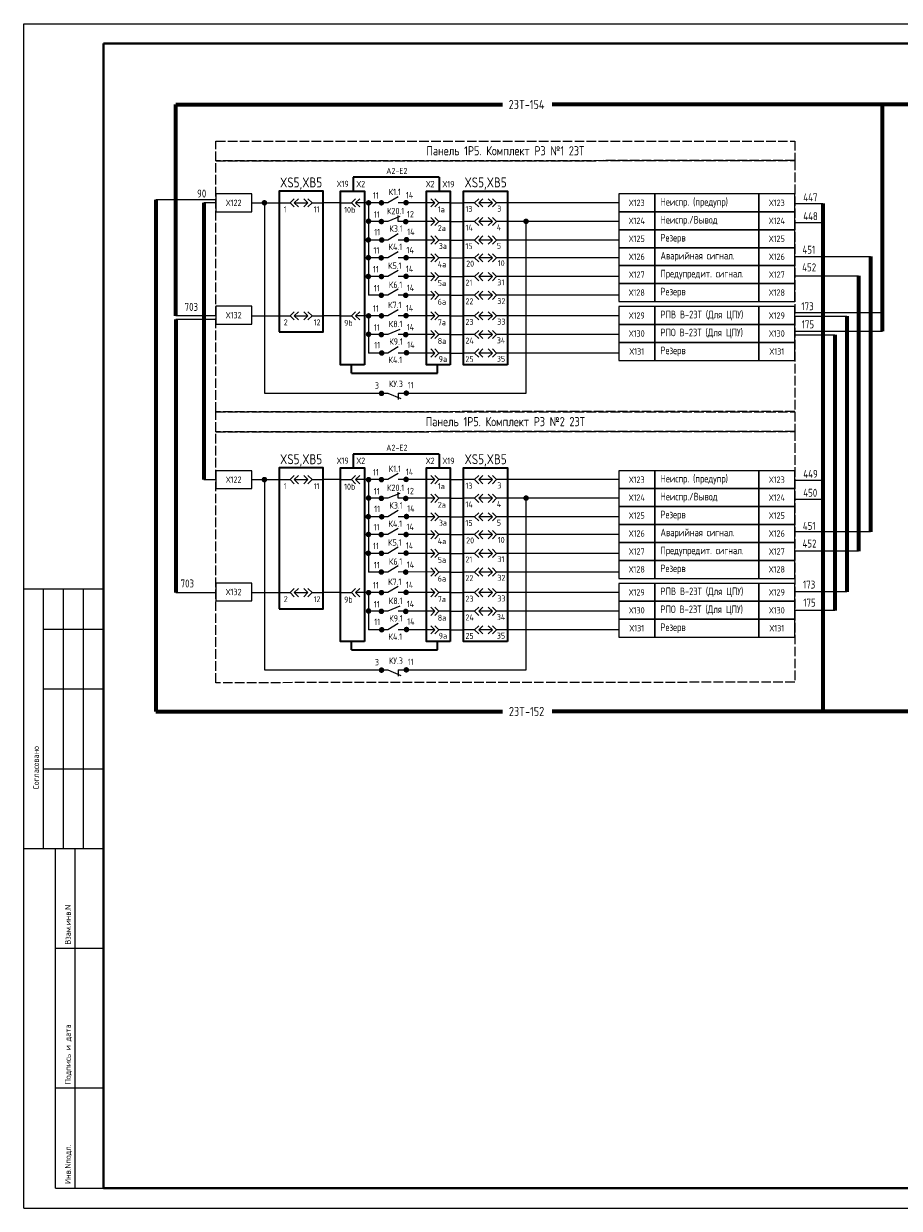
# Model space of a CAD drawing. Header units: millimetres. Extents: x 616 to 6196, y 2487 to 5711.
# Tile 33 of 46: x 3861 to 4081, y 3305 to 3602. Entities that reach past the tile are written whole.
import ezdxf
from ezdxf.enums import TextEntityAlignment as Align

# ---------------------------------------------------------------- set-up
doc = ezdxf.new("R2010")
doc.units = ezdxf.units.MM
doc.linetypes.add('ACAD_ISO02W100', pattern=[15, 12, -3])
doc.styles.add('SIMPLEX', font='GOST.ttf', dxfattribs={"height": 5})

msp = doc.modelspace()

# ---------------------------------------------------------------- hatches: boundary and pattern name
for points in [[(3922.19, 3557.48, 1), (3920.79, 3557.48, 1)], [(3948.3, 3557.47, 1), (3946.91, 3557.47, 1)], [(3951.53, 3557.48, 1), (3950.14, 3557.48, 1)], [(3957.71, 3557.52, 1), (3956.32, 3557.52, 1)], [(3948.3, 3552.86, 1), (3946.91, 3552.86, 1)], [(3951.51, 3552.78, 1), (3950.12, 3552.78, 1)], [(3957.63, 3552.76, 1), (3956.23, 3552.76, 1)], [(3987.81, 3552.84, 1), (3986.41, 3552.84, 1)], [(3948.24, 3548.18, 1), (3946.85, 3548.18, 1)], [(3951.6, 3548.16, 1), (3950.21, 3548.16, 1)], [(3957.82, 3548.22, 1), (3956.42, 3548.22, 1)], [(3948.27, 3543.72, 1), (3946.88, 3543.72, 1)], [(3951.48, 3543.68, 1), (3950.08, 3543.68, 1)], [(3957.72, 3543.71, 1), (3956.32, 3543.71, 1)], [(3948.24, 3539.01, 1), (3946.84, 3539.01, 1)], [(3951.53, 3538.99, 1), (3950.14, 3538.99, 1)], [(3957.71, 3539.04, 1), (3956.32, 3539.04, 1)], [(3951.51, 3534.29, 1), (3950.12, 3534.29, 1)], [(3957.63, 3534.28, 1), (3956.23, 3534.28, 1)], [(3948.3, 3529.13, 1), (3946.91, 3529.13, 1)], [(3951.53, 3529.14, 1), (3950.14, 3529.14, 1)], [(3957.71, 3529.19, 1), (3956.32, 3529.19, 1)], [(3948.3, 3524.52, 1), (3946.91, 3524.52, 1)], [(3951.51, 3524.44, 1), (3950.12, 3524.44, 1)], [(3957.63, 3524.43, 1), (3956.23, 3524.43, 1)], [(3951.6, 3519.82, 1), (3950.21, 3519.82, 1)], [(3957.82, 3519.88, 1), (3956.42, 3519.88, 1)], [(3951.56, 3509.7, 1), (3950.16, 3509.7, 1)], [(3957.77, 3509.76, 1), (3956.38, 3509.76, 1)], [(3922.19, 3488.07, 1), (3920.79, 3488.07, 1)], [(3948.3, 3488.06, 1), (3946.91, 3488.06, 1)], [(3951.53, 3488.07, 1), (3950.14, 3488.07, 1)], [(3957.71, 3488.12, 1), (3956.32, 3488.12, 1)], [(3948.3, 3483.45, 1), (3946.91, 3483.45, 1)], [(3951.51, 3483.37, 1), (3950.12, 3483.37, 1)], [(3957.63, 3483.35, 1), (3956.23, 3483.35, 1)], [(3987.81, 3483.44, 1), (3986.41, 3483.44, 1)], [(3948.24, 3478.78, 1), (3946.85, 3478.78, 1)], [(3951.6, 3478.75, 1), (3950.21, 3478.75, 1)], [(3957.82, 3478.81, 1), (3956.42, 3478.81, 1)], [(3948.27, 3474.32, 1), (3946.88, 3474.32, 1)], [(3951.48, 3474.28, 1), (3950.08, 3474.28, 1)], [(3957.72, 3474.3, 1), (3956.32, 3474.3, 1)], [(3948.24, 3469.61, 1), (3946.84, 3469.61, 1)], [(3951.53, 3469.59, 1), (3950.14, 3469.59, 1)], [(3957.71, 3469.64, 1), (3956.32, 3469.64, 1)], [(3951.51, 3464.89, 1), (3950.12, 3464.89, 1)], [(3957.63, 3464.87, 1), (3956.23, 3464.87, 1)], [(3948.3, 3459.73, 1), (3946.91, 3459.73, 1)], [(3951.53, 3459.74, 1), (3950.14, 3459.74, 1)], [(3957.71, 3459.79, 1), (3956.32, 3459.79, 1)], [(3948.3, 3455.12, 1), (3946.91, 3455.12, 1)], [(3951.51, 3455.04, 1), (3950.12, 3455.04, 1)], [(3957.63, 3455.02, 1), (3956.23, 3455.02, 1)], [(3951.6, 3450.42, 1), (3950.21, 3450.42, 1)], [(3957.82, 3450.48, 1), (3956.42, 3450.48, 1)], [(3951.56, 3440.3, 1), (3950.16, 3440.3, 1)], [(3957.77, 3440.36, 1), (3956.38, 3440.36, 1)]]:
    msp.add_hatch(color=256).paths.add_polyline_path(points)

# ---------------------------------------------------------------- linework, layer by layer
for p, q in [((3861.12, 3305.35), (3861.12, 3602.4)), ((3861.12, 3602.4), (4281.13, 3602.4)), ((3861.12, 3305.35), (3861.12, 3602.4)), ((3955.02, 3559.02), (3952.44, 3557.47)), ((3909.3, 3558.19), (3894.3, 3558.19)), ((3918.3, 3557.47), (3925.18, 3557.47)), ((3921.48, 3557.47), (3921.48, 3509.75)), ((3925.18, 3557.47), (3927.93, 3557.47)), ((3928.97, 3557.47), (3932.41, 3557.47)), ((3933.44, 3557.47), (3936.19, 3557.47)), ((3940.57, 3557.47), (3936.19, 3557.47)), ((3940.57, 3557.47), (3943.32, 3557.47)), ((3952.44, 3557.47), (3944.35, 3557.47)), ((3947.57, 3557.47), (3947.57, 3534.3)), ((3964.22, 3557.47), (3955.02, 3557.47)), ((3968.01, 3557.47), (3965.25, 3557.47)), ((3968.01, 3557.47), (3971.45, 3557.47)), ((3974.2, 3557.47), (3971.45, 3557.47)), ((3978.68, 3557.47), (3975.23, 3557.47)), ((3982.46, 3557.47), (3979.71, 3557.47)), ((4010.38, 3557.47), (3981.43, 3557.47)), ((4054.51, 3557.27), (4061.51, 3557.27)), ((3952.44, 3552.78), (3947.57, 3552.78)), ((3955.43, 3554.04), (3952.44, 3552.78)), ((3955.02, 3552.78), (3955.02, 3554.33)), ((3964.2, 3552.8), (3955.02, 3552.78)), ((3968.01, 3552.78), (3965.25, 3552.78)), ((3968.01, 3552.78), (3971.45, 3552.78)), ((3974.2, 3552.78), (3971.45, 3552.78)), ((3978.68, 3552.78), (3975.24, 3552.78)), ((3982.46, 3552.78), (3979.71, 3552.78)), ((4010.38, 3552.78), (3981.43, 3552.78)), ((3987.15, 3509.75), (3987.15, 3552.78)), ((4054.51, 3552.53), (4061.51, 3552.53)), ((3952.44, 3548.15), (3947.57, 3548.15)), ((3955.02, 3549.69), (3952.44, 3548.15)), ((3964.21, 3548.15), (3955.02, 3548.15)), ((3968.01, 3548.15), (3965.25, 3548.15)), ((3968.01, 3548.15), (3971.45, 3548.15)), ((3974.2, 3548.15), (3971.45, 3548.15)), ((3978.68, 3548.15), (3975.23, 3548.15)), ((3982.46, 3548.15), (3979.71, 3548.15)), ((4010.38, 3548.15), (3981.43, 3548.15)), ((3955.02, 3545.23), (3952.44, 3543.68)), ((3952.44, 3543.68), (3947.57, 3543.68)), ((3964.22, 3543.68), (3955.02, 3543.68)), ((3968.01, 3543.68), (3965.25, 3543.68)), ((3968.01, 3543.68), (3971.45, 3543.68)), ((3974.2, 3543.68), (3971.45, 3543.68)), ((3978.68, 3543.68), (3975.23, 3543.68)), ((3982.46, 3543.68), (3979.71, 3543.68)), ((4010.38, 3543.68), (3981.43, 3543.68)), ((3952.44, 3538.99), (3947.57, 3538.99)), ((3955.02, 3540.53), (3952.44, 3538.99)), ((3964.22, 3538.99), (3955.02, 3538.99)), ((3968.01, 3538.99), (3965.25, 3538.99)), ((3968.01, 3538.99), (3971.45, 3538.99)), ((3974.2, 3538.99), (3971.45, 3538.99)), ((3978.68, 3538.99), (3975.24, 3538.99)), ((3982.46, 3538.99), (3979.71, 3538.99)), ((4010.38, 3538.99), (3981.43, 3538.99)), ((3955.02, 3535.85), (3952.44, 3534.3)), ((3952.44, 3534.3), (3947.57, 3534.3)), ((3964.2, 3534.32), (3955.02, 3534.3)), ((3968.01, 3534.3), (3965.25, 3534.3)), ((3968.01, 3534.3), (3971.45, 3534.3)), ((3974.2, 3534.3), (3971.45, 3534.3)), ((3978.68, 3534.3), (3975.24, 3534.3)), ((3982.46, 3534.3), (3979.71, 3534.3)), ((4010.38, 3534.3), (3981.43, 3534.3)), ((3909.3, 3529.13), (3899.3, 3529.13)), ((3918.3, 3529.13), (3925.18, 3529.13)), ((3925.18, 3529.13), (3927.93, 3529.13)), ((3928.97, 3529.13), (3932.41, 3529.13)), ((3933.44, 3529.13), (3936.19, 3529.13)), ((3940.57, 3529.13), (3936.19, 3529.13)), ((3940.57, 3529.13), (3943.32, 3529.13)), ((3952.44, 3529.13), (3944.35, 3529.13)), ((3947.57, 3529.13), (3947.57, 3519.81)), ((3955.02, 3530.68), (3952.44, 3529.13)), ((3964.22, 3529.13), (3955.02, 3529.13)), ((3968.01, 3529.13), (3965.25, 3529.13)), ((3968.01, 3529.13), (3971.45, 3529.13)), ((3974.2, 3529.13), (3971.45, 3529.13)), ((3978.68, 3529.13), (3975.23, 3529.13)), ((3982.46, 3529.13), (3979.71, 3529.13)), ((4010.38, 3529.13), (3981.43, 3529.13)), ((4054.51, 3529.95), (4076.51, 3529.95)), ((3952.44, 3524.45), (3947.57, 3524.45)), ((3955.43, 3525.7), (3952.44, 3524.45)), ((3964.2, 3524.47), (3955.02, 3524.45)), ((3968.01, 3524.45), (3965.25, 3524.45)), ((3968.01, 3524.45), (3971.45, 3524.45)), ((3974.2, 3524.45), (3971.45, 3524.45)), ((3978.68, 3524.45), (3975.24, 3524.45)), ((3982.46, 3524.45), (3979.71, 3524.45)), ((4010.38, 3524.45), (3981.43, 3524.45)), ((4054.51, 3525.28), (4076.51, 3525.28)), ((3955.02, 3521.36), (3952.44, 3519.81)), ((3952.44, 3519.81), (3947.57, 3519.81)), ((3964.21, 3519.82), (3955.02, 3519.81)), ((3968.01, 3519.81), (3965.25, 3519.81)), ((3968.01, 3519.81), (3971.45, 3519.81)), ((3974.2, 3519.81), (3971.45, 3519.81)), ((3978.68, 3519.81), (3975.23, 3519.81)), ((3982.46, 3519.81), (3979.71, 3519.81)), ((4010.38, 3519.81), (3981.43, 3519.81)), ((3921.48, 3509.75), (3952.44, 3509.75)), ((3952.44, 3509.75), (3955.66, 3508.37)), ((3955.02, 3509.75), (3987.15, 3509.75)), ((3955.02, 3509.75), (3955.02, 3508.16)), ((3918.3, 3488.06), (3925.18, 3488.06)), ((3921.48, 3488.06), (3921.48, 3440.34)), ((3925.18, 3488.06), (3927.93, 3488.06)), ((3928.97, 3488.06), (3932.41, 3488.06)), ((3933.44, 3488.06), (3936.19, 3488.06)), ((3940.57, 3488.06), (3936.19, 3488.06)), ((3940.57, 3488.06), (3943.32, 3488.06)), ((3952.44, 3488.06), (3944.35, 3488.06)), ((3947.57, 3488.06), (3947.57, 3464.9)), ((3955.02, 3489.61), (3952.44, 3488.06)), ((3964.22, 3488.06), (3955.02, 3488.06)), ((3968.01, 3488.06), (3965.25, 3488.06)), ((3968.01, 3488.06), (3971.45, 3488.06)), ((3974.2, 3488.06), (3971.45, 3488.06)), ((3978.68, 3488.06), (3975.23, 3488.06)), ((3982.46, 3488.06), (3979.71, 3488.06)), ((4010.38, 3488.06), (3981.43, 3488.06)), ((4054.51, 3487.9), (4061.51, 3487.9)), ((3955.43, 3484.63), (3952.44, 3483.38)), ((3955.02, 3483.38), (3955.02, 3484.93)), ((3952.44, 3483.38), (3947.57, 3483.38)), ((3964.2, 3483.39), (3955.02, 3483.38)), ((3968.01, 3483.38), (3965.25, 3483.38)), ((3968.01, 3483.38), (3971.45, 3483.38)), ((3974.2, 3483.38), (3971.45, 3483.38)), ((3978.68, 3483.38), (3975.24, 3483.38)), ((3982.46, 3483.38), (3979.71, 3483.38)), ((4010.38, 3483.38), (3981.43, 3483.38)), ((3987.15, 3440.34), (3987.15, 3483.38)), ((4054.51, 3483.17), (4061.51, 3483.17)), ((3952.44, 3478.74), (3947.57, 3478.74)), ((3955.02, 3480.29), (3952.44, 3478.74)), ((3964.21, 3478.75), (3955.02, 3478.74)), ((3968.01, 3478.74), (3965.25, 3478.74)), ((3968.01, 3478.74), (3971.45, 3478.74)), ((3974.2, 3478.74), (3971.45, 3478.74)), ((3978.68, 3478.74), (3975.23, 3478.74)), ((3982.46, 3478.74), (3979.71, 3478.74)), ((4010.38, 3478.74), (3981.43, 3478.74)), ((3955.02, 3475.82), (3952.44, 3474.27)), ((3952.44, 3474.27), (3947.57, 3474.27)), ((3964.22, 3474.27), (3955.02, 3474.27)), ((3968.01, 3474.27), (3965.25, 3474.27)), ((3968.01, 3474.27), (3971.45, 3474.27)), ((3974.2, 3474.27), (3971.45, 3474.27)), ((3978.68, 3474.27), (3975.23, 3474.27)), ((3982.46, 3474.27), (3979.71, 3474.27)), ((4010.38, 3474.27), (3981.43, 3474.27)), ((3952.44, 3469.58), (3947.57, 3469.58)), ((3955.02, 3471.13), (3952.44, 3469.58)), ((3964.22, 3469.58), (3955.02, 3469.58)), ((3968.01, 3469.58), (3965.25, 3469.58)), ((3968.01, 3469.58), (3971.45, 3469.58)), ((3974.2, 3469.58), (3971.45, 3469.58)), ((3978.68, 3469.58), (3975.24, 3469.58)), ((3982.46, 3469.58), (3979.71, 3469.58)), ((4010.38, 3469.58), (3981.43, 3469.58)), ((3952.44, 3464.9), (3947.57, 3464.9)), ((3955.02, 3466.45), (3952.44, 3464.9)), ((3964.2, 3464.91), (3955.02, 3464.9)), ((3968.01, 3464.9), (3965.25, 3464.9)), ((3968.01, 3464.9), (3971.45, 3464.9)), ((3974.2, 3464.9), (3971.45, 3464.9)), ((3978.68, 3464.9), (3975.24, 3464.9)), ((3982.46, 3464.9), (3979.71, 3464.9)), ((4010.38, 3464.9), (3981.43, 3464.9)), ((3955.02, 3461.28), (3952.44, 3459.73)), ((3881.12, 3460.58), (3861.12, 3460.58)), ((3866.12, 3395.58), (3866.12, 3460.58)), ((3871.12, 3395.58), (3871.12, 3460.58)), ((3876.12, 3395.58), (3876.12, 3460.58)), ((3918.3, 3459.73), (3925.18, 3459.73)), ((3925.18, 3459.73), (3927.93, 3459.73)), ((3928.97, 3459.73), (3932.41, 3459.73)), ((3933.44, 3459.73), (3936.19, 3459.73)), ((3940.57, 3459.73), (3936.19, 3459.73)), ((3940.57, 3459.73), (3943.32, 3459.73)), ((3952.44, 3459.73), (3944.35, 3459.73)), ((3947.57, 3459.73), (3947.57, 3450.41)), ((3964.22, 3459.73), (3955.02, 3459.73)), ((3968.01, 3459.73), (3965.25, 3459.73)), ((3968.01, 3459.73), (3971.45, 3459.73)), ((3974.2, 3459.73), (3971.45, 3459.73)), ((3978.68, 3459.73), (3975.23, 3459.73)), ((3982.46, 3459.73), (3979.71, 3459.73)), ((4010.38, 3459.73), (3981.43, 3459.73)), ((3952.44, 3455.05), (3947.57, 3455.05)), ((3955.43, 3456.3), (3952.44, 3455.05)), ((3964.2, 3455.06), (3955.02, 3455.05)), ((3968.01, 3455.05), (3965.25, 3455.05)), ((3968.01, 3455.05), (3971.45, 3455.05)), ((3974.2, 3455.05), (3971.45, 3455.05)), ((3978.68, 3455.05), (3975.24, 3455.05)), ((3982.46, 3455.05), (3979.71, 3455.05)), ((4010.38, 3455.05), (3981.43, 3455.05)), ((3955.02, 3451.96), (3952.44, 3450.41)), ((3866.12, 3450.58), (3881.12, 3450.58)), ((3952.44, 3450.41), (3947.57, 3450.41)), ((3964.21, 3450.41), (3955.02, 3450.41)), ((3968.01, 3450.41), (3965.25, 3450.41)), ((3968.01, 3450.41), (3971.45, 3450.41)), ((3974.2, 3450.41), (3971.45, 3450.41)), ((3978.68, 3450.41), (3975.23, 3450.41)), ((3982.46, 3450.41), (3979.71, 3450.41)), ((4010.38, 3450.41), (3981.43, 3450.41)), ((3921.48, 3440.34), (3952.44, 3440.34)), ((3952.44, 3440.34), (3955.66, 3438.96)), ((3955.02, 3440.34), (3987.15, 3440.34)), ((3955.02, 3440.34), (3955.02, 3438.75)), ((3866.12, 3435.58), (3881.12, 3435.58)), ((3866.12, 3415.58), (3881.12, 3415.58)), ((3861.12, 3395.58), (3881.12, 3395.58)), ((3869.12, 3310.4), (3869.12, 3395.58)), ((3873.99, 3310.4), (3873.99, 3395.58)), ((3869.12, 3370.58), (3881.12, 3370.58)), ((3869.12, 3335.58), (3881.12, 3335.58)), ((3869.12, 3310.4), (3881.12, 3310.4)), ((3861.12, 3305.35), (4281.13, 3305.35))]:
    msp.add_line(p, q)
at = {"lineweight": 40}
for p, q in [((3881.12, 3597.4), (4276.21, 3597.4)), ((3881.12, 3310.4), (4276.21, 3310.4))]:
    msp.add_line(p, q, dxfattribs=at)
at = {"linetype": 'Continuous', "lineweight": 40}
msp.add_line((3881.12, 3597.4), (3881.12, 3310.4), dxfattribs=at)
at = {"lineweight": 70}
for p, q in [((3899.3, 3529.13), (3899.3, 3582.13)), ((3899.3, 3582.13), (3981.18, 3582.13)), ((4148.21, 3582.13), (3993.67, 3582.13)), ((4076.51, 3525.28), (4076.51, 3582.13)), ((3894.3, 3558.19), (3894.3, 3429.94)), ((4061.51, 3557.27), (4061.51, 3429.94)), ((3894.3, 3429.94), (3981.18, 3429.94)), ((4164.12, 3429.94), (3993.67, 3429.94))]:
    msp.add_line(p, q, dxfattribs=at)
at = {"lineweight": 35}
for p, q in [((3943.73, 3563.87), (3943.73, 3560.4)), ((3965.33, 3563.87), (3943.73, 3563.87)), ((3965.33, 3563.87), (3965.33, 3560.4)), ((3943.32, 3514.8), (3943.32, 3516.89)), ((3943.32, 3514.8), (3964.92, 3514.8)), ((3964.92, 3514.8), (3964.92, 3516.89)), ((3943.73, 3494.47), (3943.73, 3491)), ((3965.33, 3494.47), (3943.73, 3494.47)), ((3965.33, 3494.47), (3965.33, 3491)), ((3943.32, 3445.4), (3943.32, 3447.49)), ((3964.92, 3445.4), (3964.92, 3447.49)), ((3943.32, 3445.4), (3964.92, 3445.4))]:
    msp.add_line(p, q, dxfattribs=at)
at = {"color": 3}
for p, q in [((3909.3, 3557.47), (3906.3, 3557.47)), ((4054.51, 3544.04), (4073.51, 3544.04)), ((4054.51, 3539.21), (4070.51, 3539.21)), ((4054.51, 3529.02), (4067.51, 3529.02)), ((3909.3, 3528.21), (3899.3, 3528.21)), ((4054.51, 3524.36), (4064.51, 3524.36)), ((3906.3, 3488.06), (3909.3, 3488.06)), ((4073.51, 3474.95), (4054.51, 3474.95)), ((4070.51, 3470.11), (4054.51, 3470.11)), ((3899.3, 3459.73), (3909.3, 3459.73)), ((4067.51, 3459.92), (4054.51, 3459.92)), ((4064.51, 3455.27), (4054.51, 3455.27))]:
    msp.add_line(p, q, dxfattribs=at)
at = {"color": 3, "lineweight": 70}
for p, q in [((3906.3, 3557.47), (3906.3, 3488.06)), ((4073.51, 3544.04), (4073.51, 3474.95)), ((4070.51, 3539.21), (4070.51, 3470.11)), ((4067.51, 3529.02), (4067.51, 3459.92)), ((3899.3, 3528.21), (3899.3, 3459.73)), ((4064.51, 3524.36), (4064.51, 3455.27))]:
    msp.add_line(p, q, dxfattribs=at)
at = {"linetype": 'Continuous'}
for p, q in [((3881.12, 3451.41), (3881.12, 3431.41)), ((3881.12, 3411.41), (3881.12, 3391.41))]:
    msp.add_line(p, q, dxfattribs=at)
at = {"color": 32, "linetype": 'ACAD_ISO02W100', "ltscale": 0.2, "true_color": 0xcd6928}
for points in [[(3909.3, 3572.98), (3909.3, 3572.98), (4054.51, 3572.98), (4054.51, 3568.09), (3909.3, 3567.97), (3909.3, 3572.98)], [(3909.3, 3567.97), (3909.3, 3567.97), (4054.51, 3568.09), (4054.51, 3505.18), (3909.3, 3505.06), (3909.3, 3567.97)], [(3909.3, 3505.06), (3909.3, 3505.06), (4054.51, 3505.06), (4054.51, 3500.17), (3909.3, 3500.05), (3909.3, 3505.06)], [(3909.3, 3500.05), (3909.3, 3500.05), (4054.51, 3500.17), (4054.51, 3437.26), (3909.3, 3437.14), (3909.3, 3500.05)]]:
    msp.add_lwpolyline(points, dxfattribs=at)
for points in [[(3909.3, 3555.22), (3918.3, 3555.22), (3918.3, 3559.72), (3909.3, 3559.72)], [(4010.38, 3555.22), (4019.38, 3555.22), (4019.38, 3559.72), (4010.38, 3559.72)], [(4019.38, 3555.22), (4045.51, 3555.22), (4045.51, 3559.72), (4019.38, 3559.72)], [(4045.51, 3555.22), (4054.51, 3555.22), (4054.51, 3559.72), (4045.51, 3559.72)], [(4010.38, 3550.72), (4019.38, 3550.72), (4019.38, 3555.22), (4010.38, 3555.22)], [(4019.38, 3550.72), (4045.51, 3550.72), (4045.51, 3555.22), (4019.38, 3555.22)], [(4019.38, 3550.72), (4045.51, 3550.72), (4045.51, 3555.22), (4019.38, 3555.22)], [(4045.51, 3550.72), (4054.51, 3550.72), (4054.51, 3555.22), (4045.51, 3555.22)], [(4010.38, 3546.22), (4019.38, 3546.22), (4019.38, 3550.72), (4010.38, 3550.72)], [(4019.38, 3546.22), (4045.51, 3546.22), (4045.51, 3550.72), (4019.38, 3550.72)], [(4045.51, 3546.22), (4054.51, 3546.22), (4054.51, 3550.72), (4045.51, 3550.72)], [(4010.38, 3541.72), (4019.38, 3541.72), (4019.38, 3546.22), (4010.38, 3546.22)], [(4019.38, 3541.72), (4045.51, 3541.72), (4045.51, 3546.22), (4019.38, 3546.22)], [(4019.38, 3541.72), (4045.51, 3541.72), (4045.51, 3546.22), (4019.38, 3546.22)], [(4045.51, 3541.72), (4054.51, 3541.72), (4054.51, 3546.22), (4045.51, 3546.22)], [(4010.38, 3537.22), (4019.38, 3537.22), (4019.38, 3541.72), (4010.38, 3541.72)], [(4019.38, 3537.22), (4045.51, 3537.22), (4045.51, 3541.72), (4019.38, 3541.72)], [(4045.51, 3537.22), (4054.51, 3537.22), (4054.51, 3541.72), (4045.51, 3541.72)], [(4010.38, 3532.72), (4019.38, 3532.72), (4019.38, 3537.22), (4010.38, 3537.22)], [(4019.38, 3532.72), (4045.51, 3532.72), (4045.51, 3537.22), (4019.38, 3537.22)], [(4045.51, 3532.72), (4054.51, 3532.72), (4054.51, 3537.22), (4045.51, 3537.22)], [(3909.3, 3527.05), (3918.3, 3527.05), (3918.3, 3531.55), (3909.3, 3531.55)], [(4010.38, 3526.96), (4019.38, 3526.96), (4019.38, 3531.46), (4010.38, 3531.46)], [(4019.38, 3526.96), (4045.51, 3526.96), (4045.51, 3531.46), (4019.38, 3531.46)], [(4019.38, 3526.96), (4045.51, 3526.96), (4045.51, 3531.46), (4019.38, 3531.46)], [(4045.51, 3526.96), (4054.51, 3526.96), (4054.51, 3531.46), (4045.51, 3531.46)], [(4010.38, 3522.46), (4019.38, 3522.46), (4019.38, 3526.96), (4010.38, 3526.96)], [(4019.38, 3522.46), (4045.51, 3522.46), (4045.51, 3526.96), (4019.38, 3526.96)], [(4045.51, 3522.46), (4054.51, 3522.46), (4054.51, 3526.96), (4045.51, 3526.96)], [(4010.38, 3517.96), (4019.38, 3517.96), (4019.38, 3522.46), (4010.38, 3522.46)], [(4019.38, 3517.96), (4045.51, 3517.96), (4045.51, 3522.46), (4019.38, 3522.46)], [(4045.51, 3517.96), (4054.51, 3517.96), (4054.51, 3522.46), (4045.51, 3522.46)], [(3909.3, 3485.81), (3918.3, 3485.81), (3918.3, 3490.31), (3909.3, 3490.31)], [(4010.38, 3485.81), (4019.38, 3485.81), (4019.38, 3490.31), (4010.38, 3490.31)], [(4019.38, 3485.81), (4045.51, 3485.81), (4045.51, 3490.31), (4019.38, 3490.31)], [(4045.51, 3485.81), (4054.51, 3485.81), (4054.51, 3490.31), (4045.51, 3490.31)], [(4010.38, 3481.31), (4019.38, 3481.31), (4019.38, 3485.81), (4010.38, 3485.81)], [(4019.38, 3481.31), (4045.51, 3481.31), (4045.51, 3485.81), (4019.38, 3485.81)], [(4019.38, 3481.31), (4045.51, 3481.31), (4045.51, 3485.81), (4019.38, 3485.81)], [(4045.51, 3481.31), (4054.51, 3481.31), (4054.51, 3485.81), (4045.51, 3485.81)], [(4010.38, 3476.81), (4019.38, 3476.81), (4019.38, 3481.31), (4010.38, 3481.31)], [(4019.38, 3476.81), (4045.51, 3476.81), (4045.51, 3481.31), (4019.38, 3481.31)], [(4045.51, 3476.81), (4054.51, 3476.81), (4054.51, 3481.31), (4045.51, 3481.31)], [(4010.38, 3472.31), (4019.38, 3472.31), (4019.38, 3476.81), (4010.38, 3476.81)], [(4019.38, 3472.31), (4045.51, 3472.31), (4045.51, 3476.81), (4019.38, 3476.81)], [(4019.38, 3472.31), (4045.51, 3472.31), (4045.51, 3476.81), (4019.38, 3476.81)], [(4045.51, 3472.31), (4054.51, 3472.31), (4054.51, 3476.81), (4045.51, 3476.81)], [(4010.38, 3467.81), (4019.38, 3467.81), (4019.38, 3472.31), (4010.38, 3472.31)], [(4019.38, 3467.81), (4045.51, 3467.81), (4045.51, 3472.31), (4019.38, 3472.31)], [(4045.51, 3467.81), (4054.51, 3467.81), (4054.51, 3472.31), (4045.51, 3472.31)], [(4010.38, 3463.31), (4019.38, 3463.31), (4019.38, 3467.81), (4010.38, 3467.81)], [(4019.38, 3463.31), (4045.51, 3463.31), (4045.51, 3467.81), (4019.38, 3467.81)], [(4045.51, 3463.31), (4054.51, 3463.31), (4054.51, 3467.81), (4045.51, 3467.81)], [(3909.3, 3457.64), (3918.3, 3457.64), (3918.3, 3462.14), (3909.3, 3462.14)], [(4010.38, 3457.55), (4019.38, 3457.55), (4019.38, 3462.05), (4010.38, 3462.05)], [(4019.38, 3457.55), (4045.51, 3457.55), (4045.51, 3462.05), (4019.38, 3462.05)], [(4019.38, 3457.55), (4045.51, 3457.55), (4045.51, 3462.05), (4019.38, 3462.05)], [(4045.51, 3457.55), (4054.51, 3457.55), (4054.51, 3462.05), (4045.51, 3462.05)], [(4010.38, 3453.05), (4019.38, 3453.05), (4019.38, 3457.55), (4010.38, 3457.55)], [(4019.38, 3453.05), (4045.51, 3453.05), (4045.51, 3457.55), (4019.38, 3457.55)], [(4045.51, 3453.05), (4054.51, 3453.05), (4054.51, 3457.55), (4045.51, 3457.55)], [(4010.38, 3448.55), (4019.38, 3448.55), (4019.38, 3453.05), (4010.38, 3453.05)], [(4019.38, 3448.55), (4045.51, 3448.55), (4045.51, 3453.05), (4019.38, 3453.05)], [(4045.51, 3448.55), (4054.51, 3448.55), (4054.51, 3453.05), (4045.51, 3453.05)]]:
    msp.add_lwpolyline(points, close=True)
at = {"lineweight": 35}
for points in [[(3925.18, 3525.1), (3936.19, 3525.1), (3936.19, 3560.4), (3925.18, 3560.4)], [(3946.58, 3516.89), (3940.57, 3516.89), (3940.57, 3560.4), (3946.58, 3560.4)], [(3968.11, 3516.89), (3962.1, 3516.89), (3962.1, 3560.4), (3968.11, 3560.4)], [(3982.46, 3516.89), (3971.45, 3516.89), (3971.45, 3560.4), (3982.46, 3560.4)], [(3925.18, 3455.69), (3936.19, 3455.69), (3936.19, 3491), (3925.18, 3491)], [(3946.58, 3447.49), (3940.57, 3447.49), (3940.57, 3491), (3946.58, 3491)], [(3968.11, 3447.49), (3962.1, 3447.49), (3962.1, 3491), (3968.11, 3491)], [(3982.46, 3447.49), (3971.45, 3447.49), (3971.45, 3491), (3982.46, 3491)]]:
    msp.add_lwpolyline(points, close=True, dxfattribs=at)
for points in [[(3928.97, 3558.5), (3927.93, 3557.47), (3928.97, 3556.44)], [(3930, 3558.5), (3928.97, 3557.47), (3930, 3556.44)], [(3931.38, 3558.5), (3932.41, 3557.47), (3931.38, 3556.44)], [(3932.41, 3558.5), (3933.44, 3557.47), (3932.41, 3556.44)], [(3944.35, 3558.5), (3943.32, 3557.47), (3944.35, 3556.44)], [(3945.39, 3558.5), (3944.35, 3557.47), (3945.39, 3556.44)], [(3963.19, 3558.5), (3964.22, 3557.47), (3963.19, 3556.44)], [(3964.22, 3558.5), (3965.25, 3557.47), (3964.22, 3556.44)], [(3975.23, 3558.5), (3974.2, 3557.47), (3975.23, 3556.44)], [(3976.27, 3558.5), (3975.23, 3557.47), (3976.27, 3556.44)], [(3977.64, 3558.5), (3978.68, 3557.47), (3977.64, 3556.44)], [(3978.68, 3558.5), (3979.71, 3557.47), (3978.68, 3556.44)], [(3963.19, 3553.82), (3964.22, 3552.78), (3963.19, 3551.75)], [(3964.22, 3553.82), (3965.25, 3552.78), (3964.22, 3551.75)], [(3975.24, 3553.82), (3974.2, 3552.78), (3975.24, 3551.75)], [(3976.27, 3553.82), (3975.24, 3552.78), (3976.27, 3551.75)], [(3977.64, 3553.82), (3978.68, 3552.78), (3977.64, 3551.75)], [(3978.68, 3553.82), (3979.71, 3552.78), (3978.68, 3551.75)], [(3963.19, 3549.18), (3964.22, 3548.15), (3963.19, 3547.11)], [(3964.22, 3549.18), (3965.25, 3548.15), (3964.22, 3547.11)], [(3975.23, 3549.18), (3974.2, 3548.15), (3975.23, 3547.11)], [(3976.27, 3549.18), (3975.23, 3548.15), (3976.27, 3547.11)], [(3977.64, 3549.18), (3978.68, 3548.15), (3977.64, 3547.11)], [(3978.68, 3549.18), (3979.71, 3548.15), (3978.68, 3547.11)], [(3963.19, 3544.71), (3964.22, 3543.68), (3963.19, 3542.65)], [(3964.22, 3544.71), (3965.25, 3543.68), (3964.22, 3542.65)], [(3975.23, 3544.71), (3974.2, 3543.68), (3975.23, 3542.65)], [(3976.27, 3544.71), (3975.23, 3543.68), (3976.27, 3542.65)], [(3977.64, 3544.71), (3978.68, 3543.68), (3977.64, 3542.65)], [(3978.68, 3544.71), (3979.71, 3543.68), (3978.68, 3542.65)], [(3963.19, 3540.02), (3964.22, 3538.99), (3963.19, 3537.95)], [(3964.22, 3540.02), (3965.25, 3538.99), (3964.22, 3537.95)], [(3975.24, 3540.02), (3974.2, 3538.99), (3975.24, 3537.95)], [(3976.27, 3540.02), (3975.24, 3538.99), (3976.27, 3537.95)], [(3977.64, 3540.02), (3978.68, 3538.99), (3977.64, 3537.95)], [(3978.68, 3540.02), (3979.71, 3538.99), (3978.68, 3537.95)], [(3963.19, 3535.33), (3964.22, 3534.3), (3963.19, 3533.27)], [(3964.22, 3535.33), (3965.25, 3534.3), (3964.22, 3533.27)], [(3975.24, 3535.33), (3974.2, 3534.3), (3975.24, 3533.27)], [(3976.27, 3535.33), (3975.24, 3534.3), (3976.27, 3533.27)], [(3977.64, 3535.33), (3978.68, 3534.3), (3977.64, 3533.27)], [(3978.68, 3535.33), (3979.71, 3534.3), (3978.68, 3533.27)], [(3928.97, 3530.17), (3927.93, 3529.13), (3928.97, 3528.1)], [(3930, 3530.17), (3928.97, 3529.13), (3930, 3528.1)], [(3931.38, 3530.17), (3932.41, 3529.13), (3931.38, 3528.1)], [(3932.41, 3530.17), (3933.44, 3529.13), (3932.41, 3528.1)], [(3944.35, 3530.17), (3943.32, 3529.13), (3944.35, 3528.1)], [(3945.39, 3530.17), (3944.35, 3529.13), (3945.39, 3528.1)], [(3963.19, 3530.17), (3964.22, 3529.13), (3963.19, 3528.1)], [(3964.22, 3530.17), (3965.25, 3529.13), (3964.22, 3528.1)], [(3975.23, 3530.17), (3974.2, 3529.13), (3975.23, 3528.1)], [(3976.27, 3530.17), (3975.23, 3529.13), (3976.27, 3528.1)], [(3977.64, 3530.17), (3978.68, 3529.13), (3977.64, 3528.1)], [(3978.68, 3530.17), (3979.71, 3529.13), (3978.68, 3528.1)], [(3963.19, 3525.48), (3964.22, 3524.45), (3963.19, 3523.42)], [(3964.22, 3525.48), (3965.25, 3524.45), (3964.22, 3523.42)], [(3975.24, 3525.48), (3974.2, 3524.45), (3975.24, 3523.42)], [(3976.27, 3525.48), (3975.24, 3524.45), (3976.27, 3523.42)], [(3977.64, 3525.48), (3978.68, 3524.45), (3977.64, 3523.42)], [(3978.68, 3525.48), (3979.71, 3524.45), (3978.68, 3523.42)], [(3963.19, 3520.84), (3964.22, 3519.81), (3963.19, 3518.78)], [(3964.22, 3520.84), (3965.25, 3519.81), (3964.22, 3518.78)], [(3975.23, 3520.84), (3974.2, 3519.81), (3975.23, 3518.78)], [(3976.27, 3520.84), (3975.23, 3519.81), (3976.27, 3518.78)], [(3977.64, 3520.84), (3978.68, 3519.81), (3977.64, 3518.78)], [(3978.68, 3520.84), (3979.71, 3519.81), (3978.68, 3518.78)], [(3928.97, 3489.1), (3927.93, 3488.06), (3928.97, 3487.03)], [(3930, 3489.1), (3928.97, 3488.06), (3930, 3487.03)], [(3931.38, 3489.1), (3932.41, 3488.06), (3931.38, 3487.03)], [(3932.41, 3489.1), (3933.44, 3488.06), (3932.41, 3487.03)], [(3944.35, 3489.1), (3943.32, 3488.06), (3944.35, 3487.03)], [(3945.39, 3489.1), (3944.35, 3488.06), (3945.39, 3487.03)], [(3963.19, 3489.1), (3964.22, 3488.06), (3963.19, 3487.03)], [(3964.22, 3489.1), (3965.25, 3488.06), (3964.22, 3487.03)], [(3975.23, 3489.1), (3974.2, 3488.06), (3975.23, 3487.03)], [(3976.27, 3489.1), (3975.23, 3488.06), (3976.27, 3487.03)], [(3977.64, 3489.1), (3978.68, 3488.06), (3977.64, 3487.03)], [(3978.68, 3489.1), (3979.71, 3488.06), (3978.68, 3487.03)], [(3963.19, 3484.41), (3964.22, 3483.38), (3963.19, 3482.35)], [(3964.22, 3484.41), (3965.25, 3483.38), (3964.22, 3482.35)], [(3975.24, 3484.41), (3974.2, 3483.38), (3975.24, 3482.35)], [(3976.27, 3484.41), (3975.24, 3483.38), (3976.27, 3482.35)], [(3977.64, 3484.41), (3978.68, 3483.38), (3977.64, 3482.35)], [(3978.68, 3484.41), (3979.71, 3483.38), (3978.68, 3482.35)], [(3963.19, 3479.77), (3964.22, 3478.74), (3963.19, 3477.71)], [(3964.22, 3479.77), (3965.25, 3478.74), (3964.22, 3477.71)], [(3975.23, 3479.77), (3974.2, 3478.74), (3975.23, 3477.71)], [(3976.27, 3479.77), (3975.23, 3478.74), (3976.27, 3477.71)], [(3977.64, 3479.77), (3978.68, 3478.74), (3977.64, 3477.71)], [(3978.68, 3479.77), (3979.71, 3478.74), (3978.68, 3477.71)], [(3963.19, 3475.31), (3964.22, 3474.27), (3963.19, 3473.24)], [(3964.22, 3475.31), (3965.25, 3474.27), (3964.22, 3473.24)], [(3975.23, 3475.31), (3974.2, 3474.27), (3975.23, 3473.24)], [(3976.27, 3475.31), (3975.23, 3474.27), (3976.27, 3473.24)], [(3977.64, 3475.31), (3978.68, 3474.27), (3977.64, 3473.24)], [(3978.68, 3475.31), (3979.71, 3474.27), (3978.68, 3473.24)], [(3963.19, 3470.61), (3964.22, 3469.58), (3963.19, 3468.55)], [(3964.22, 3470.61), (3965.25, 3469.58), (3964.22, 3468.55)], [(3975.24, 3470.61), (3974.2, 3469.58), (3975.24, 3468.55)], [(3976.27, 3470.61), (3975.24, 3469.58), (3976.27, 3468.55)], [(3977.64, 3470.61), (3978.68, 3469.58), (3977.64, 3468.55)], [(3978.68, 3470.61), (3979.71, 3469.58), (3978.68, 3468.55)], [(3963.19, 3465.93), (3964.22, 3464.9), (3963.19, 3463.86)], [(3964.22, 3465.93), (3965.25, 3464.9), (3964.22, 3463.86)], [(3975.24, 3465.93), (3974.2, 3464.9), (3975.24, 3463.86)], [(3976.27, 3465.93), (3975.24, 3464.9), (3976.27, 3463.86)], [(3977.64, 3465.93), (3978.68, 3464.9), (3977.64, 3463.86)], [(3978.68, 3465.93), (3979.71, 3464.9), (3978.68, 3463.86)], [(3928.97, 3460.76), (3927.93, 3459.73), (3928.97, 3458.7)], [(3930, 3460.76), (3928.97, 3459.73), (3930, 3458.7)], [(3931.38, 3460.76), (3932.41, 3459.73), (3931.38, 3458.7)], [(3932.41, 3460.76), (3933.44, 3459.73), (3932.41, 3458.7)], [(3944.35, 3460.76), (3943.32, 3459.73), (3944.35, 3458.7)], [(3945.39, 3460.76), (3944.35, 3459.73), (3945.39, 3458.7)], [(3963.19, 3460.76), (3964.22, 3459.73), (3963.19, 3458.7)], [(3964.22, 3460.76), (3965.25, 3459.73), (3964.22, 3458.7)], [(3975.23, 3460.76), (3974.2, 3459.73), (3975.23, 3458.7)], [(3976.27, 3460.76), (3975.23, 3459.73), (3976.27, 3458.7)], [(3977.64, 3460.76), (3978.68, 3459.73), (3977.64, 3458.7)], [(3978.68, 3460.76), (3979.71, 3459.73), (3978.68, 3458.7)], [(3963.19, 3456.08), (3964.22, 3455.05), (3963.19, 3454.01)], [(3964.22, 3456.08), (3965.25, 3455.05), (3964.22, 3454.01)], [(3975.24, 3456.08), (3974.2, 3455.05), (3975.24, 3454.01)], [(3976.27, 3456.08), (3975.24, 3455.05), (3976.27, 3454.01)], [(3977.64, 3456.08), (3978.68, 3455.05), (3977.64, 3454.01)], [(3978.68, 3456.08), (3979.71, 3455.05), (3978.68, 3454.01)], [(3963.19, 3451.44), (3964.22, 3450.41), (3963.19, 3449.37)], [(3964.22, 3451.44), (3965.25, 3450.41), (3964.22, 3449.37)], [(3975.23, 3451.44), (3974.2, 3450.41), (3975.23, 3449.37)], [(3976.27, 3451.44), (3975.23, 3450.41), (3976.27, 3449.37)], [(3977.64, 3451.44), (3978.68, 3450.41), (3977.64, 3449.37)], [(3978.68, 3451.44), (3979.71, 3450.41), (3978.68, 3449.37)]]:
    msp.add_lwpolyline(points)

# ---------------------------------------------------------------- texts
at = {"color": 4, "style": 'SIMPLEX'}
for s, p in [('23T-154', (3987.23, 3580.98)), ('23T-152', (3987.23, 3428.78))]:
    msp.add_text(s, height=2.304, dxfattribs=at).set_placement(p, align=Align.CENTER)
at = {"lineweight": 50, "style": 'SIMPLEX'}
for p in [(3954.71, 3564.73), (3954.71, 3495.32)]:
    msp.add_text('A2-E2', height=1.5, dxfattribs=at).set_placement(p, align=Align.CENTER)
at = {"style": 'SIMPLEX'}
for s, height, p in [('90', 2, (3904.61, 3558.8)), ('447', 2, (4056.63, 3557.87)), ('1', 1.5, (3926.33, 3555.09)), ('11', 1.5, (3933.83, 3555.09)), ('10b', 1.5, (3941.47, 3554.97)), ('1а', 1.5, (3964.96, 3555.09)), ('13', 1.5, (3971.9, 3555.18)), ('3', 1.5, (3979.9, 3555.26)), ('448', 2, (4056.63, 3553.13)), ('2а', 1.5, (3964.96, 3550.4)), ('14', 1.5, (3971.9, 3550.5)), ('4', 1.5, (3979.77, 3550.58)), ('3а', 1.5, (3965.21, 3545.89)), ('15', 1.5, (3971.9, 3545.86)), ('5', 1.5, (3979.77, 3545.94)), ('451', 2, (4056.42, 3544.71)), ('4а', 1.5, (3964.96, 3541.3)), ('20', 1.5, (3972.08, 3541.47)), ('10', 1.5, (3980.01, 3541.6)), ('452', 2, (4056.36, 3540.29)), ('5а', 1.5, (3964.96, 3536.6)), ('21', 1.5, (3971.9, 3536.7)), ('31', 1.5, (3979.9, 3536.78)), ('703', 2, (3901.47, 3530.38)), ('6а', 1.5, (3964.96, 3531.92)), ('22', 1.5, (3971.9, 3532.02)), ('32', 1.5, (3979.9, 3532.09)), ('173', 2, (4056.15, 3530.54)), ('2', 1.5, (3926.33, 3526.75)), ('12', 1.5, (3933.83, 3526.75)), ('9b', 1.5, (3941.47, 3526.63)), ('7а', 1.5, (3964.96, 3526.75)), ('23', 1.5, (3971.9, 3526.85)), ('33', 1.5, (3979.9, 3526.93)), ('175', 2, (4056.23, 3526.02)), ('8а', 1.5, (3964.96, 3522.07)), ('24', 1.5, (3971.9, 3522.16)), ('34', 1.5, (3979.77, 3522.24)), ('9а', 1.5, (3965.21, 3517.56)), ('25', 1.5, (3971.9, 3517.53)), ('35', 1.5, (3979.77, 3517.6)), ('449', 2, (4056.63, 3488.51)), ('3', 1.5, (3979.9, 3485.86)), ('1', 1.5, (3926.33, 3485.68)), ('11', 1.5, (3933.83, 3485.68)), ('10b', 1.5, (3941.47, 3485.56)), ('1а', 1.5, (3964.96, 3485.68)), ('13', 1.5, (3971.9, 3485.78)), ('450', 2, (4056.63, 3483.77)), ('2а', 1.5, (3964.96, 3481)), ('14', 1.5, (3971.9, 3481.09)), ('4', 1.5, (3979.77, 3481.17)), ('3а', 1.5, (3965.21, 3476.49)), ('15', 1.5, (3971.9, 3476.45)), ('5', 1.5, (3979.77, 3476.53)), ('451', 2, (4056.51, 3475.46)), ('4а', 1.5, (3964.96, 3471.89)), ('20', 1.5, (3972.08, 3472.07)), ('10', 1.5, (3980.01, 3472.2)), ('452', 2, (4056.45, 3471.04)), ('5а', 1.5, (3964.96, 3467.2)), ('21', 1.5, (3971.9, 3467.29)), ('31', 1.5, (3979.9, 3467.37)), ('6а', 1.5, (3964.96, 3462.52)), ('22', 1.5, (3971.9, 3462.61)), ('32', 1.5, (3979.9, 3462.69)), ('703', 2, (3900.47, 3461.03)), ('173', 2, (4056.55, 3460.75)), ('2', 1.5, (3926.33, 3457.35)), ('12', 1.5, (3933.83, 3457.35)), ('9b', 1.5, (3941.47, 3457.23)), ('7а', 1.5, (3964.96, 3457.35)), ('23', 1.5, (3971.9, 3457.44)), ('33', 1.5, (3979.9, 3457.52)), ('175', 2, (4056.63, 3456.23)), ('8а', 1.5, (3964.96, 3452.67)), ('24', 1.5, (3971.9, 3452.76)), ('34', 1.5, (3979.77, 3452.84)), ('9а', 1.5, (3965.21, 3448.16)), ('25', 1.5, (3971.9, 3448.12)), ('35', 1.5, (3979.77, 3448.2))]:
    msp.add_text(s, height=height, dxfattribs=at).set_placement(p)
at = {"linetype": 'Continuous', "style": 'SIMPLEX'}
for s, p in [('Согласовано', (3864.95, 3410.46)), ('Взам.инв.N', (3872.95, 3371.46)), ('Подпись и дата', (3872.95, 3336.46)), ('Инв.Nподл.', (3872.95, 3311.46))]:
    msp.add_text(s, height=1.5, rotation=90, dxfattribs=at).set_placement(p)
at = {"style": 'SIMPLEX'}
for s, insert, char_height, width, attachment_point in [('Панель 1Р5. Комплект РЗ №1 23Т', (3981.9, 3570.53), 2.3037, 145.201, 5), ('Неиспр. (предупр)', (4020.81, 3557.47), 1.9, 24.6928, 4), ('Неиспр./Вывод', (4020.81, 3552.97), 1.9, 24.6928, 4), ('Резерв', (4020.81, 3548.47), 1.9, 24.6928, 4), ('Аварийная сигнал.', (4020.81, 3543.97), 1.9, 24.6928, 4), ('Предупредит. сигнал.', (4020.81, 3539.47), 1.9, 24.6928, 4), ('Резерв', (4020.81, 3534.97), 1.9, 24.6929, 4), ('РПВ В-23Т (Для ЦПУ)', (4020.81, 3529.21), 1.9, 24.6928, 4), ('РПО В-23Т (Для ЦПУ)', (4020.81, 3524.71), 1.9, 24.6928, 4), ('Резерв', (4020.81, 3520.21), 1.9, 24.6929, 4), ('Панель 1Р5. Комплект РЗ №2 23Т', (3981.9, 3502.61), 2.3037, 145.201, 5), ('Неиспр. (предупр)', (4020.81, 3488.06), 1.9, 24.6928, 4), ('Неиспр./Вывод', (4020.81, 3483.56), 1.9, 24.6928, 4), ('Резерв', (4020.81, 3479.06), 1.9, 24.6928, 4), ('Аварийная сигнал.', (4020.81, 3474.56), 1.9, 24.6928, 4), ('Предупредит. сигнал.', (4020.81, 3470.06), 1.9, 24.6928, 4), ('Резерв', (4020.81, 3465.56), 1.9, 24.6929, 4), ('РПВ В-23Т (Для ЦПУ)', (4020.81, 3459.8), 1.9, 24.6928, 4), ('РПО В-23Т (Для ЦПУ)', (4020.81, 3455.3), 1.9, 24.6928, 4), ('Резерв', (4020.81, 3450.8), 1.9, 24.6929, 4)]:
    msp.add_mtext(s, dxfattribs=dict(at, insert=insert, char_height=char_height, width=width, attachment_point=attachment_point))
at = {"lineweight": 50, "char_height": 2.5, "width": 12.5578, "attachment_point": 5, "style": 'SIMPLEX'}
for insert in [(3930.69, 3562.3), (3976.96, 3562.3), (3930.69, 3492.9), (3976.96, 3492.9)]:
    msp.add_mtext('XS5,XB5', dxfattribs=dict(at, insert=insert))
at = {"color": 7, "char_height": 1.6, "attachment_point": 5, "style": 'SIMPLEX'}
for s, insert, width in [('Х19', (3941.15, 3562.22), 5.1651), ('Х2', (3945.67, 3562.19), 3.5036), ('Х2', (3963.09, 3562.19), 3.5036), ('Х19', (3967.68, 3562.16), 5.1651), ('11', (3949.45, 3559.32), 5.1651), ('К1.1', (3954.17, 3560.2), 5.1651), ('14', (3957.9, 3559.4), 5.1651), ('Х122', (3913.8, 3557.47), 9), ('К20.1', (3954.38, 3555.42), 5.1651), ('Х123', (4014.88, 3557.47), 9), ('Х123', (4050.01, 3557.47), 9), ('11', (3949.66, 3554.54), 5.1651), ('12', (3958.11, 3554.63), 5.1651), ('Х124', (4014.88, 3552.97), 9), ('Х124', (4050.01, 3552.97), 9), ('11', (3949.75, 3550.14), 5.1651), ('К3.1', (3954.48, 3551.02), 5.1651), ('14', (3958.21, 3550.22), 5.1651), ('К4.1', (3954.3, 3546.43), 5.1651), ('Х125', (4014.88, 3548.47), 9), ('Х125', (4050.01, 3548.47), 9), ('11', (3949.58, 3545.55), 5.1651), ('14', (3958.03, 3545.63), 5.1651), ('Х126', (4014.88, 3543.97), 9), ('Х126', (4050.01, 3543.97), 9), ('11', (3949.45, 3540.83), 5.1651), ('К5.1', (3954.17, 3541.72), 5.1651), ('14', (3957.9, 3540.92), 5.1651), ('К6.1', (3954.38, 3536.94), 5.1651), ('Х127', (4014.88, 3539.47), 9), ('Х127', (4050.01, 3539.47), 9), ('11', (3949.66, 3536.06), 5.1651), ('14', (3958.11, 3536.15), 5.1651), ('Х128', (4014.88, 3534.97), 9), ('Х128', (4050.01, 3534.97), 9), ('11', (3949.45, 3530.98), 5.1651), ('К7.1', (3954.17, 3531.87), 5.1651), ('14', (3957.9, 3531.07), 5.1651), ('Х132', (3913.8, 3529.3), 9), ('Х129', (4014.88, 3529.21), 9), ('Х129', (4050.01, 3529.21), 9), ('11', (3949.66, 3526.21), 5.1651), ('К8.1', (3954.38, 3527.09), 5.1651), ('14', (3958.11, 3526.29), 5.1651), ('К9.1', (3954.48, 3522.68), 5.1651), ('Х130', (4014.88, 3524.71), 9), ('Х130', (4050.01, 3524.71), 9), ('11', (3949.75, 3521.8), 5.1651), ('14', (3958.21, 3521.89), 5.1651), ('Х131', (4014.88, 3520.21), 9), ('Х131', (4050.01, 3520.21), 9), ('К4.1', (3954.3, 3518.09), 5.1651), ('3', (3949.71, 3511.68), 5.1651), ('КУ.3', (3954.46, 3512.08), 5.1651), ('11', (3958.16, 3511.77), 5.1651), ('Х19', (3941.15, 3492.82), 5.1651), ('Х2', (3945.67, 3492.79), 3.5036), ('Х2', (3963.09, 3492.78), 3.5036), ('Х19', (3967.68, 3492.76), 5.1651), ('11', (3949.45, 3489.91), 5.1651), ('К1.1', (3954.17, 3490.8), 5.1651), ('14', (3957.9, 3490), 5.1651), ('Х122', (3913.8, 3488.06), 9), ('Х123', (4014.88, 3488.06), 9), ('Х123', (4050.01, 3488.06), 9), ('11', (3949.66, 3485.14), 5.1651), ('К20.1', (3954.38, 3486.02), 5.1651), ('12', (3958.11, 3485.22), 5.1651), ('Х124', (4014.88, 3483.56), 9), ('Х124', (4050.01, 3483.56), 9), ('11', (3949.75, 3480.73), 5.1651), ('К3.1', (3954.48, 3481.61), 5.1651), ('14', (3958.21, 3480.82), 5.1651), ('Х125', (4014.88, 3479.06), 9), ('Х125', (4050.01, 3479.06), 9), ('11', (3949.58, 3476.14), 5.1651), ('К4.1', (3954.3, 3477.02), 5.1651), ('14', (3958.03, 3476.23), 5.1651), ('Х126', (4014.88, 3474.56), 9), ('Х126', (4050.01, 3474.56), 9), ('К5.1', (3954.17, 3472.31), 5.1651), ('14', (3957.9, 3471.52), 5.1651), ('11', (3949.45, 3471.43), 5.1651), ('Х127', (4014.88, 3470.06), 9), ('Х127', (4050.01, 3470.06), 9), ('11', (3949.66, 3466.65), 5.1651), ('К6.1', (3954.38, 3467.54), 5.1651), ('14', (3958.11, 3466.74), 5.1651), ('Х128', (4014.88, 3465.56), 9), ('Х128', (4050.01, 3465.56), 9), ('Х132', (3913.8, 3459.89), 9), ('11', (3949.45, 3461.58), 5.1651), ('К7.1', (3954.17, 3462.46), 5.1651), ('14', (3957.9, 3461.67), 5.1651), ('Х129', (4014.88, 3459.8), 9), ('Х129', (4050.01, 3459.8), 9), ('11', (3949.66, 3456.8), 5.1651), ('К8.1', (3954.38, 3457.68), 5.1651), ('14', (3958.11, 3456.89), 5.1651), ('Х130', (4014.88, 3455.3), 9), ('Х130', (4050.01, 3455.3), 9), ('11', (3949.75, 3452.4), 5.1651), ('К9.1', (3954.48, 3453.28), 5.1651), ('14', (3958.21, 3452.49), 5.1651), ('Х131', (4014.88, 3450.8), 9), ('Х131', (4050.01, 3450.8), 9), ('К4.1', (3954.3, 3448.69), 5.1651), ('3', (3949.71, 3442.28), 5.1651), ('КУ.3', (3954.46, 3442.67), 5.1651), ('11', (3958.16, 3442.36), 5.1651)]:
    msp.add_mtext(s, dxfattribs=dict(at, insert=insert, width=width))

doc.saveas('drawing.dxf')
